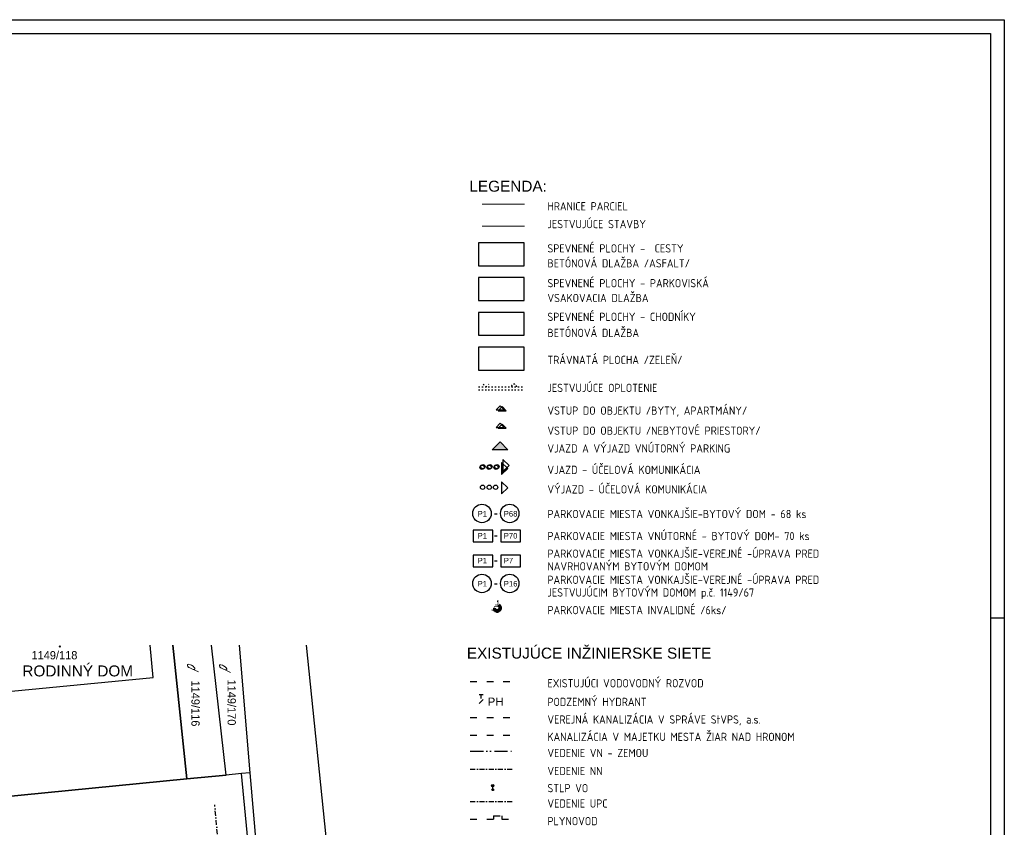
# Model space of a CAD drawing. Extents: x 4743276 to 9726129, y -4307434 to -1665362.
# Tile 118 of 121: x 4902258 to 4991984, y -1738982 to -1665362. Entities that reach past the tile are written whole.
import ezdxf
from ezdxf.enums import TextEntityAlignment as Align

# ---------------------------------------------------------------- set-up
doc = ezdxf.new("R2010")
doc.units = 0
doc.header["$MEASUREMENT"] = 0
for name, pattern in [('ACAD_ISO03W100', [30, 12, -18]), ('ACAD_ISO12W100', [22, 12, -3, 0.5, -3, 0.5, -3]), ('BODKOCIARKOVANA_3', [5.6, 3, -1.3, 0, -1.3])]:
    doc.linetypes.add(name, pattern=pattern)
for name, color, linetype in [('MÚRY', 1, 'CONTINUOUS'), ('POZEMOK', 8, 'CONTINUOUS'), ('siete', 6, 'CONTINUOUS'), ('TENKÁ', 7, 'CONTINUOUS'), ('ŠRAFY', 82, 'CONTINUOUS')]:
    doc.layers.add(name, color=color, linetype=linetype)
doc.layers.get('ŠRAFY').off()
doc.styles.add('ROMANS', font='ROMANS', dxfattribs={"height": 0.2})
doc.styles.get("Standard").update_dxf_attribs({"font": 'TXT', "width": 0.612})
doc.styles.add('Style-Arial', font='arial.ttf')
doc.styles.add('STYLE1', font='isocp.shx')

# ---------------------------------------------------------------- blocks, each defined once
blk = doc.blocks.new('inv')
at = {"layer": 'TENKÁ', "linetype": 'Continuous', "lineweight": 60, "ltscale": 10}
for points in [[(-264025, -1186599), (-264022, -1187066), (-264513, -1187072), (-264512, -1187189), (-264043, -1187185), (-264066, -1187352), (-264676, -1187355), (-264951, -1187992), (-265188, -1187923), (-265210, -1188041), (-264903, -1188156), (-264606, -1187471), (-263947, -1187467), (-263886, -1186340), (-263878, -1186335, 1.7155372), (-264016, -1186596)], [(-263850, -1187064), (-263856, -1187216, -1.6086278), (-264628, -1187661), (-264727, -1187874, 1.4530786)]]:
    blk.add_hatch(color=8, dxfattribs=at).paths.add_polyline_path(points)
at = {"layer": 'TENKÁ', "color": 8, "linetype": 'Continuous', "lineweight": 60, "ltscale": 10}
for centre, radius, start, end in [((-264134, -1187636), 639, 201.81279, 63.67072), ((-264132, -1187629), 497, 183.68122, 56.21297)]:
    blk.add_arc(centre, radius, start, end, dxfattribs=at)

msp = doc.modelspace()

# ---------------------------------------------------------------- hatches: boundary and pattern name
at = {"layer": 'TENKÁ', "ltscale": 0.25}
for points in [[(4945921.114, -1700941.231), (4945847.816, -1701017.318), (4946586.634, -1701017.318), (4946217.225, -1700633.854), (4946164.419, -1700688.669), (4946407.723, -1700941.231)], [(4944279.319, -1706107.614, -0.185014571), (4944329.655, -1705976.239, 0.318868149), (4944197.886, -1706161.85, 0.687742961), (4944540.773, -1706293.225, -0.516451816)], [(4944917.216, -1706107.614, -0.185014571), (4944967.552, -1705976.239, 0.318868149), (4944835.783, -1706161.85, 0.687742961), (4945178.67, -1706293.225, -0.516451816)], [(4945548.335, -1706107.614, -0.185014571), (4945598.671, -1705976.239, 0.318868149), (4945466.902, -1706161.85, 0.687742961), (4945809.789, -1706293.225, -0.516451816)], [(4946274.474, -1705827.407), (4946160.343, -1705717.459), (4946160.343, -1706825.686), (4946735.539, -1706271.572), (4946653.316, -1706192.364), (4946274.474, -1706557.321)]]:
    msp.add_hatch(color=256, dxfattribs=at).paths.add_polyline_path(points)
h = msp.add_hatch(color=256, dxfattribs=at)
h.dxf.hatch_style = 1
h.paths.add_polyline_path([(4945310.776, -1704567.237), (4946749.526, -1704567.237), (4946030.151, -1703847.862)])

# ---------------------------------------------------------------- linework, layer by layer
at = {"layer": 'MÚRY', "lineweight": 13}
msp.add_line((4944402.153, -1684179.151), (4948245.59, -1684179.151), dxfattribs=at)
at = {"layer": 'MÚRY', "linetype": 'Continuous'}
for p, q in [((4914434.355, -1725313.811), (4914151.425, -1722377.5)), ((4901497.281, -1726575.13), (4914434.355, -1725313.811))]:
    msp.add_line(p, q, dxfattribs=at)
at = {"layer": 'POZEMOK', "lineweight": 13}
msp.add_line((4944402.153, -1682185.458), (4948245.59, -1682185.458), dxfattribs=at)
at = {"layer": 'POZEMOK', "linetype": 'Continuous'}
for p, q in [((4917473.971, -1734577.241), (4916208.77, -1722377.5)), ((4916208.77, -1722377.5), (4917473.971, -1734577.241)), ((4921073.129, -1734230.603), (4919748.104, -1722377.5)), ((4921073.129, -1734230.603), (4919748.104, -1722377.5)), ((4922243.86, -1722377.5), (4923234.9, -1734012.093)), ((4922243.86, -1722377.5), (4923234.9, -1734012.093)), ((4928368.193, -1722377.5), (4938233.5, -1818028.718)), ((4921073.129, -1734230.603), (4917473.971, -1734577.241)), ((4917473.971, -1734577.241), (4921073.129, -1734230.603)), ((4922457.881, -1734091.096), (4921073.129, -1734230.603)), ((4922457.881, -1734091.096), (4921073.129, -1734230.603)), ((4923234.9, -1734012.093), (4922457.881, -1734091.096)), ((4923234.9, -1734012.093), (4922457.881, -1734091.096)), ((4925830.63, -1768933.929), (4922457.881, -1734091.096)), ((4925830.63, -1768933.929), (4922457.881, -1734091.096)), ((4923234.9, -1734012.093), (4928048.112, -1790718.225)), ((4923234.9, -1734012.093), (4928048.112, -1790718.225)), ((4917473.971, -1734577.241), (4891069.792, -1737152.482)), ((4891069.792, -1737152.482), (4917473.971, -1734577.241))]:
    msp.add_line(p, q, dxfattribs=at)
at = {"layer": 'siete', "color": 5, "linetype": 'ACAD_ISO03W100', "lineweight": 25, "ltscale": 50}
msp.add_line((4943322.978, -1725680.68), (4947300.396, -1725680.68), dxfattribs=at)
at = {"layer": 'siete', "color": 5, "linetype": 'Continuous'}
for p, q in [((4944484.373, -1726895.234), (4944134.375, -1726896.654)), ((4944310.794, -1727245.942), (4944309.374, -1726895.944)), ((4944496.958, -1727322.888), (4944126.762, -1727694.693))]:
    msp.add_line(p, q, dxfattribs=at)
at = {"layer": 'siete', "color": 47, "linetype": 'ACAD_ISO03W100', "lineweight": 25, "ltscale": 50}
msp.add_line((4943322.978, -1728985.354), (4947300.396, -1728985.354), dxfattribs=at)
at = {"layer": 'siete', "color": 23, "linetype": 'ACAD_ISO03W100', "ltscale": 50}
msp.add_line((4943322.978, -1730568.027), (4947300.396, -1730568.027), dxfattribs=at)
at = {"layer": 'siete', "color": 202, "linetype": 'ACAD_ISO12W100', "lineweight": 25, "ltscale": 100}
msp.add_line((4943322.978, -1732038.7), (4947300.396, -1732038.7), dxfattribs=at)
at = {"layer": 'siete', "linetype": 'BODKOCIARKOVANA_3', "lineweight": 25, "ltscale": 150}
for p, q in [((4943322.978, -1733681.2), (4947300.396, -1733681.2)), ((4921213.195, -1749644.202), (4920026.461, -1736923.157))]:
    msp.add_line(p, q, dxfattribs=at)
at = {"layer": 'siete', "lineweight": 30, "ltscale": 0.25}
for p, q in [((4945293.623, -1735119.599), (4945441.566, -1735267.542)), ((4945293.623, -1735267.542), (4945441.566, -1735119.599)), ((4945367.595, -1735556.753), (4945367.595, -1735298.182)), ((4945314.909, -1735503.625), (4945421.809, -1735610.525)), ((4945314.909, -1735610.525), (4945421.809, -1735503.625))]:
    msp.add_line(p, q, dxfattribs=at)
at = {"layer": 'siete', "color": 110, "linetype": 'BODKOCIARKOVANA_3', "lineweight": 25, "ltscale": 150}
msp.add_line((4943322.978, -1736643.7), (4947300.396, -1736643.7), dxfattribs=at)
at = {"layer": 'siete', "color": 2, "linetype": 'ACAD_ISO03W100', "lineweight": 25, "ltscale": 50}
for p, q in [((4945445, -1737934.859), (4945445, -1738251)), ((4945445, -1737934.859), (4946186.5, -1737934.859)), ((4946186.5, -1737934.859), (4946186.5, -1738251)), ((4943322.978, -1738251), (4945445, -1738251)), ((4946186.5, -1738251), (4947300.396, -1738251))]:
    msp.add_line(p, q, dxfattribs=at)
at = {"layer": 'siete', "lineweight": 30, "ltscale": 0.25}
for centre, radius in [((4945367.595, -1735193.57), 104.611), ((4945367.595, -1735556.753), 78.167)]:
    msp.add_circle(centre, radius, dxfattribs=at)
at = {"layer": 'siete', "color": 5, "linetype": 'Continuous'}
msp.add_arc((4944311.86, -1727508.79), 262.5, 90.2322639, 90.2322639, dxfattribs=at)
at = {"layer": 'TENKÁ', "ltscale": 0.25}
for p, q in [((4743276.5, -1665362.5), (4991983.5, -1665362.5)), ((4991983.5, -1665362.5), (4991983.5, -1868377.5)), ((4744526.5, -1666612.5), (4990733.5, -1666612.5)), ((4990733.5, -1666612.5), (4990733.5, -1867127.5)), ((4946038.314, -1700557.767), (4945668.905, -1700941.231)), ((4945668.905, -1700941.231), (4946407.723, -1700941.231)), ((4946217.225, -1700633.854), (4945847.816, -1701017.318)), ((4945847.816, -1701017.318), (4946586.634, -1701017.318)), ((4946038.314, -1700557.767), (4946407.723, -1700941.231)), ((4946217.225, -1700633.854), (4946586.634, -1701017.318)), ((4946038.314, -1702149.268), (4945668.905, -1702532.731)), ((4945668.905, -1702532.731), (4946407.723, -1702532.731)), ((4946217.225, -1702225.355), (4945847.816, -1702608.819)), ((4945847.816, -1702608.819), (4946586.634, -1702608.819)), ((4946038.314, -1702149.268), (4946407.723, -1702532.731)), ((4946217.225, -1702225.355), (4946586.634, -1702608.819)), ((4945310.776, -1704567.237), (4946030.151, -1703847.862)), ((4946749.526, -1704567.237), (4946030.151, -1703847.862)), ((4946749.526, -1704567.237), (4945310.776, -1704567.237)), ((4946274.474, -1705449.093), (4946274.474, -1706557.321)), ((4946849.669, -1706003.207), (4946274.474, -1705449.093)), ((4946160.343, -1705717.459), (4946160.343, -1706825.686)), ((4946735.539, -1706271.572), (4946160.343, -1705717.459)), ((4946735.539, -1706271.572), (4946160.343, -1706825.686)), ((4946849.669, -1706003.207), (4946274.474, -1706557.321)), ((4946747.571, -1708037.18), (4946172.376, -1707483.067)), ((4946172.376, -1707483.067), (4946172.376, -1708591.294)), ((4946747.571, -1708037.18), (4946172.376, -1708591.294)), ((4945515, -1710410.639), (4945782.128, -1710410.639)), ((4990733.5, -1719877.5), (4991983.5, -1719877.5))]:
    msp.add_line(p, q, dxfattribs=at)
at = {"layer": 'TENKÁ', "color": 125, "linetype": 'ACAD_ISO03W100', "ltscale": 10}
for p, q in [((4944062.582, -1698839.313), (4948231.095, -1698839.313)), ((4944062.582, -1699089.313), (4948231.095, -1699089.313)), ((4944502.182, -1698594.392), (4944751.338, -1698839.313)), ((4944751.338, -1698839.313), (4944999.486, -1698594.104)), ((4947060.81, -1698839.254), (4947550.433, -1698838.035))]:
    msp.add_line(p, q, dxfattribs=at)
at = {"layer": 'TENKÁ', "color": 144, "ltscale": 0.25}
msp.add_line((4945515, -1712418.639), (4945782.128, -1712418.639), dxfattribs=at)
at = {"layer": 'TENKÁ', "color": 125}
for p, q in [((4945515, -1714679.139), (4945782.128, -1714679.139)), ((4945515, -1716790.139), (4945782.128, -1716790.139))]:
    msp.add_line(p, q, dxfattribs=at)
at = {"layer": 'TENKÁ', "ltscale": 0.25}
for points in [[(4948231.095, -1685707.102), (4944062.582, -1685707.102), (4944062.582, -1687789.339), (4948231.095, -1687789.339)], [(4948231.095, -1688877.701), (4944062.582, -1688877.701), (4944062.582, -1690959.938), (4948231.095, -1690959.938)], [(4948231.095, -1692048.3), (4944062.582, -1692048.3), (4944062.582, -1694130.537), (4948231.095, -1694130.537)], [(4948231.095, -1695218.899), (4944062.582, -1695218.899), (4944062.582, -1697301.136), (4948231.095, -1697301.136)]]:
    msp.add_lwpolyline(points, close=True, dxfattribs=at)
at = {"layer": 'TENKÁ', "color": 144}
for points in [[(4945388, -1711909), (4943586, -1711909), (4943586, -1712965.5), (4945388, -1712965.5)], [(4947909, -1711909), (4946107, -1711909), (4946107, -1712965.5), (4947909, -1712965.5)]]:
    msp.add_lwpolyline(points, close=True, dxfattribs=at)
at = {"layer": 'TENKÁ', "color": 125}
for points in [[(4945388, -1714169.5), (4943586, -1714169.5), (4943586, -1715226), (4945388, -1715226)], [(4947909, -1714169.5), (4946107, -1714169.5), (4946107, -1715226), (4947909, -1715226)]]:
    msp.add_lwpolyline(points, close=True, dxfattribs=at)
at = {"layer": 'TENKÁ', "ltscale": 0.25}
for centre, radius in [((4944394.497, -1706161.85), 196.611), ((4944475.93, -1706107.614), 196.611), ((4945032.394, -1706161.85), 196.611), ((4945113.827, -1706107.614), 196.611), ((4945663.513, -1706161.85), 196.611), ((4945744.946, -1706107.614), 196.611), ((4944441.997, -1707989.088), 196.611), ((4945045.961, -1707989.088), 196.611), ((4945629.58, -1707989.088), 196.611), ((4905918.55, -1722498.959), 50), ((4905918.55, -1722498.959), 50)]:
    msp.add_circle(centre, radius, dxfattribs=at)
at = {"layer": 'TENKÁ'}
for centre in [(4944385.722, -1710374.166), (4946914.722, -1710374.166)]:
    msp.add_circle(centre, 842.959, dxfattribs=at)
at = {"layer": 'TENKÁ', "color": 125}
for centre in [(4944385.722, -1716753.666), (4946914.722, -1716753.666)]:
    msp.add_circle(centre, 842.959, dxfattribs=at)
at = {"layer": 'TENKÁ', "color": 125, "linetype": 'ACAD_ISO03W100', "ltscale": 10}
msp.add_arc((4947305.463, -1698838.823), 245, 0.11436575, 180.11436571, dxfattribs=at)

# ---------------------------------------------------------------- block references
at = {"layer": 'ŠRAFY', "xscale": 0.5, "yscale": 0.5, "zscale": 0.5}
msp.add_blockref('inv', (5077834.871, -1125165.074), dxfattribs=at)

# ---------------------------------------------------------------- texts
at = {"layer": 'MÚRY', "color": 0, "ltscale": 0.25, "style": 'Style-Arial'}
for s, height, p in [('LEGENDA:', 1000, (4943235.868, -1681041.491)), ('P1', 500, (4943988.461, -1710649.877)), ('P68', 500, (4946373.461, -1710649.877)), ('EXISTUJÚCE INŽINIERSKE SIETE', 1000, (4943006.814, -1723604.378))]:
    msp.add_text(s, height=height, dxfattribs=at).set_placement(p)
at = {"layer": 'siete', "color": 5, "lineweight": 35, "ltscale": 0.25, "style": 'Style-Arial'}
msp.add_text('PH', height=750, dxfattribs=at).set_placement((4944897.252, -1727907.871))
at = {"layer": 'TENKÁ', "ltscale": 0.25, "style": 'STYLE1'}
for s, p in [('HRANICE PARCIEL', (4950349.127, -1682746.154)), ('JESTVUJÚCE STAVBY', (4950349.127, -1684370.644)), ('SPEVNENÉ PLOCHY -  CESTY', (4950349.127, -1686585.868)), ('BETÓNOVÁ DLAŽBA /ASFALT/', (4950349.127, -1687945.45)), ('SPEVNENÉ PLOCHY - PARKOVISKÁ', (4950349.127, -1689756.467)), ('VSAKOVACIA DLAŽBA', (4950349.127, -1691109.921)), ('SPEVNENÉ PLOCHY - CHODNÍKY', (4950349.127, -1692822.952)), ('BETÓNOVÁ DLAŽBA', (4950349.127, -1694286.648)), ('TRÁVNATÁ PLOCHA /ZELEŇ/', (4950349.127, -1696747.818)), ('JESTVUJÚCE OPLOTENIE', (4950349.127, -1699298.732)), ('VSTUP DO OBJEKTU /BYTY, APARTMÁNY/', (4950349.127, -1701371.457)), ('VSTUP DO OBJEKTU /NEBYTOVÉ PRIESTORY/', (4950349.127, -1703199.958)), ('VJAZD A VÝJAZD VNÚTORNÝ PARKING', (4950349.127, -1704820.821)), ('VJAZD - ÚČELOVÁ KOMUNIKÁCIA', (4950349.127, -1706773.286)), ('VÝJAZD - ÚČELOVÁ KOMUNIKÁCIA', (4950349.127, -1708553.786)), ('PARKOVACIE MIESTA VONKAJŠIE-BYTOVÝ DOM - 68 ks', (4950349.127, -1710800.085)), ('PARKOVACIE MIESTA VNÚTORNÉ - BYTOVÝ DOM- 70 ks', (4950349.127, -1712808.085)), ('PARKOVACIE MIESTA VONKAJŠIE-VEREJNÉ -ÚPRAVA PRED ', (4950349.127, -1714408.085)), ('NAVRHOVANÝM BYTOVÝM DOMOM', (4950349.127, -1715564.585)), ('PARKOVACIE MIESTA VONKAJŠIE-VEREJNÉ -ÚPRAVA PRED ', (4950349.127, -1716795.585)), ('JESTVUJÚCIM BYTOVÝM DOMOM p.č. 1149/67', (4950349.127, -1717952.085)), ('PARKOVACIE MIESTA INVALIDNÉ /6ks/ ', (4950349.127, -1719559.801)), ('EXISTUJÚCI VODOVODNÝ ROZVOD', (4950349.127, -1726223.889)), ('PODZEMNÝ HYDRANT', (4950349.127, -1727923.014)), ('VEREJNÁ KANALIZÁCIA V SPRÁVE StVPS, a.s. ', (4950349.127, -1729528.562)), ('KANALIZÁCIA V MAJETKU MESTA ŽIAR NAD HRONOM  ', (4950349.127, -1731111.236)), ('VEDENIE VN - ZEMOU', (4950349.127, -1732581.909)), ('VEDENIE NN', (4950349.127, -1734224.409)), ('STLP VO', (4950349.127, -1735787.014)), ('VEDENIE UPC', (4950349.127, -1737186.909)), ('PLYNOVOD', (4950349.127, -1738794.209))]:
    msp.add_text(s, height=750, dxfattribs=at).set_placement(p)
at = {"layer": 'TENKÁ', "color": 144, "ltscale": 0.25, "style": 'Style-Arial'}
for s, p in [('P1', (4943988.461, -1712657.877)), ('P70', (4946373.461, -1712657.877))]:
    msp.add_text(s, height=500, dxfattribs=at).set_placement(p)
at = {"layer": 'TENKÁ', "color": 125, "style": 'Style-Arial'}
for s, p in [('P1', (4943988.461, -1714918.377)), ('P7', (4946373.461, -1714918.377)), ('P1', (4943988.461, -1717029.377)), ('P16', (4946373.461, -1717029.377))]:
    msp.add_text(s, height=500, dxfattribs=at).set_placement(p)
at = {"layer": 'TENKÁ', "ltscale": 0.25}
msp.add_text('1149/118', height=750, dxfattribs=at).set_placement((4903331.961, -1723671.398))
msp.add_text('1149/118', height=750, dxfattribs=at).set_placement((4903331.961, -1723671.398))
at = {"layer": 'TENKÁ', "style": 'Style-Arial'}
msp.add_text('RODINNÝ DOM', height=1000, dxfattribs=at).set_placement((4907544.418, -1724228.665), align=Align.TOP_CENTER)
at = {"layer": 'TENKÁ', "linetype": 'Continuous', "style": 'ROMANS', "oblique": 25.5, "width": 0.612}
for p in [(4917538.982, -1723951.441), (4920454.482, -1723996.834)]:
    msp.add_text('d', height=1000, rotation=270, dxfattribs=at).set_placement(p)
at = {"layer": 'TENKÁ', "ltscale": 0.25}
for s, p in [('1149/116', (4917906.565, -1725601.881)), ('1149/170', (4921204, -1725511.348))]:
    msp.add_text(s, height=750, rotation=270, dxfattribs=at).set_placement(p)

doc.saveas('drawing.dxf')
